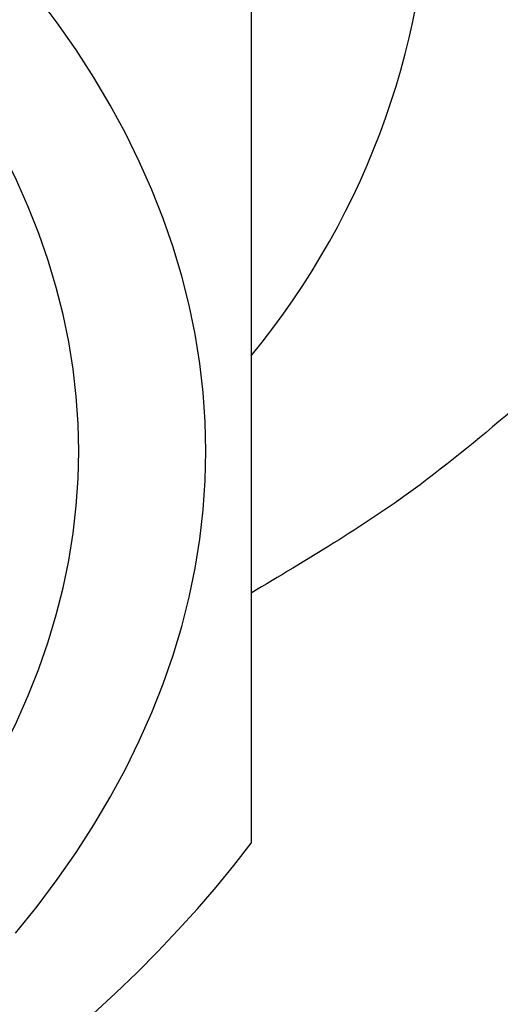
# Model space of a CAD drawing. Header units: millimetres. Extents: x 8 to 524, y 12 to 399.
# Tile 115 of 131: x 283.36 to 286.01, y 330.39 to 335.81. Entities that reach past the tile are written whole.
import ezdxf

# ---------------------------------------------------------------- set-up
doc = ezdxf.new("R2010")
doc.units = ezdxf.units.MM

msp = doc.modelspace()

# ---------------------------------------------------------------- linework, layer by layer
at = {"color": 7, "linetype": 'Continuous', "lineweight": 30, "flags": 128}
for points in [[(283.3378, 330.7794), (283.4556, 330.926), (283.5667, 331.0743), (283.671, 331.2242), (283.7684, 331.3757), (283.8589, 331.5285), (283.9423, 331.6827), (284.0187, 331.838), (284.088, 331.9945), (284.1501, 332.1519), (284.205, 332.3102), (284.2527, 332.4693), (284.293, 332.6291), (284.3261, 332.7894), (284.3519, 332.9501), (284.3703, 333.1112), (284.3813, 333.2725), (284.385, 333.4339), (284.3813, 333.5953), (284.3703, 333.7566), (284.3519, 333.9177), (284.3261, 334.0784), (284.293, 334.2387), (284.2527, 334.3985), (284.205, 334.5576), (284.1501, 334.7159), (284.088, 334.8733), (284.0187, 335.0298), (283.9423, 335.1851), (283.8589, 335.3393), (283.7684, 335.4921), (283.671, 335.6436), (283.5667, 335.7935), (283.4556, 335.9418)], [(283.685, 333.4339), (283.6816, 333.5848), (283.6712, 333.7356), (283.654, 333.8862), (283.63, 334.0364), (283.599, 334.1863), (283.5613, 334.3357), (283.5167, 334.4844), (283.4654, 334.6324), (283.4073, 334.7796), (283.3426, 334.9258), (283.2711, 335.0711), (283.1931, 335.2152), (283.1086, 335.3581), (283.0175, 335.4997), (282.92, 335.6399), (282.8161, 335.7785), (282.706, 335.9156)], [(282.0636, 330.2944), (282.204, 330.422), (282.3386, 330.5517), (282.4671, 330.6833), (282.5896, 330.8169), (282.706, 330.9522), (282.8161, 331.0893), (282.92, 331.2279), (283.0175, 331.3681), (283.1086, 331.5097), (283.1931, 331.6526), (283.2711, 331.7967), (283.3426, 331.9419), (283.4073, 332.0882), (283.4654, 332.2354), (283.5167, 332.3834), (283.5613, 332.5321), (283.599, 332.6815), (283.63, 332.8313), (283.654, 332.9816), (283.6712, 333.1322), (283.6816, 333.283), (283.685, 333.4339)], [(283.7652, 330.3354), (283.8876, 330.4484), (284.0062, 330.5627), (284.1209, 330.6784), (284.2317, 330.7952), (284.3386, 330.9133), (284.4415, 331.0325), (284.5403, 331.1529), (284.635, 331.2743)]]:
    msp.add_lwpolyline(points, dxfattribs=at)
at = {"color": 7, "linetype": 'Continuous', "lineweight": 30}
msp.add_arc((281.2951, 336.7105), 4.3269, 320.5248, 39.4752, dxfattribs=at)
for points, knots in [([(284.635, 336.7758), (284.635, 336.6901), (284.635, 336.5189), (284.635, 336.2665), (284.635, 336.0183), (284.635, 335.7745), (284.635, 335.5366), (284.635, 335.3047), (284.635, 335.0788), (284.635, 334.8574), (284.635, 334.6393), (284.635, 334.4245), (284.635, 334.2131), (284.635, 334.0067), (284.635, 333.8052), (284.635, 333.6085), (284.635, 333.4168), (284.635, 333.2298), (284.635, 333.0477), (284.635, 332.8703), (284.635, 332.6975), (284.635, 332.5293), (284.635, 332.3656), (284.635, 332.2064), (284.635, 332.0463), (284.635, 331.8859), (284.635, 331.7255), (284.635, 331.57), (284.635, 331.4191), (284.635, 331.3226), (284.635, 331.2743)], [0, 0, 0, 0, 0.035883, 0.071634, 0.107249, 0.142729, 0.178078, 0.212673, 0.247154, 0.281529, 0.31581, 0.350706, 0.38553, 0.4203, 0.45503, 0.489737, 0.52444, 0.559155, 0.5939, 0.628691, 0.663545, 0.698476, 0.733498, 0.768624, 0.803864, 0.84277, 0.881833, 0.921059, 0.960449, 1, 1, 1, 1]), ([(286.1058, 333.686), (285.9176, 333.5274), (285.4669, 333.1474), (284.9412, 332.8348), (284.635, 332.6527)], [0, 0, 0, 0, 0.417458, 1, 1, 1, 1])]:
    msp.add_open_spline(points, degree=3, knots=knots, dxfattribs=at)

doc.saveas('drawing.dxf')
